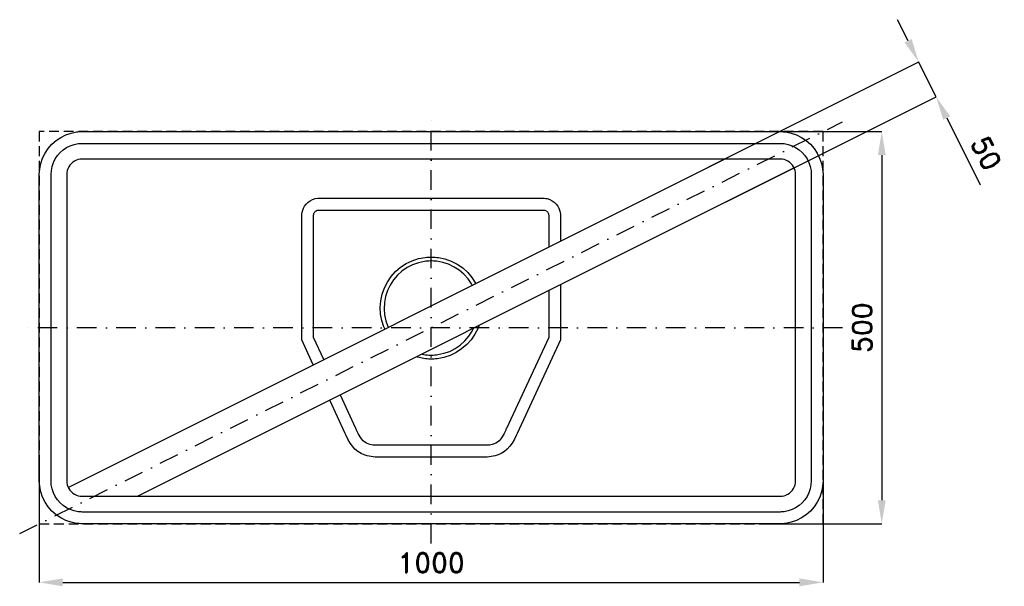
# Model space of a CAD drawing. Header units: millimetres. Extents: x -525 to 731, y -330 to 393.
import ezdxf

# ---------------------------------------------------------------- set-up
doc = ezdxf.new("R2010")
doc.units = ezdxf.units.MM
doc.header["$LTSCALE"] = 5
doc.linetypes.add('ČERCHOVANÁX2', pattern=[2, 1, -0.5, 0, -0.5])
doc.linetypes.add('ČÁRKOVANÁX2', pattern=[1.5, 1, -0.5])
doc.layers.add('Kóty', color=2, linetype='Continuous')
doc.layers.add('Značka', color=7, linetype='Continuous')
doc.styles.get("Standard").update_dxf_attribs({"font": 'romand.shx', "height": 25})
doc.dimstyles.get("Standard").update_dxf_attribs({"dimtxt": 25, "dimasz": 30, "dimexe": 0.18, "dimexo": 0.0625, "dimgap": 12.5, "dimtad": 1, "dimdec": 0, "dimzin": 0, "dimdsep": 46, "dimtxsty": 'Standard', "dimcen": 0.09, "dimadec": 0, "dimazin": 0, "dimtfac": 1, "dimtdec": 0, "dimtofl": 0, "dimtmove": 0, "dimatfit": 3, "dimfxl": 1, "dimtolj": 1, "dimtzin": 0, "dimarcsym": 0})

# ---------------------------------------------------------------- blocks, each defined once
blk = doc.blocks.new('*D0')
at = {"layer": 'Defpoints', "color": 0, "transparency": 16777216}
for p in [(-500, -172.3), (500, -172.3), (500, -324.7)]:
    blk.add_point(p, dxfattribs=at)
at = {"layer": 'Kóty', "color": 0, "lineweight": -2, "transparency": 16777216}
for p, q in [((-500, -172.4), (-500, -324.9)), ((500, -172.4), (500, -324.9)), ((-470, -324.7), (470, -324.7))]:
    blk.add_line(p, q, dxfattribs=at)
at = {"layer": 'Kóty', "color": 0, "transparency": 16777216}
for points in [[(-470, -319.7), (-470, -329.7), (-500, -324.7)], [(470, -319.7), (470, -329.7), (500, -324.7)]]:
    blk.add_solid(points, dxfattribs=at)
at = {"layer": 'Kóty', "color": 0, "transparency": 16777216, "insert": (0, -299.7), "char_height": 25, "attachment_point": 5}
blk.add_mtext('\\A1;1000', dxfattribs=at)
blk = doc.blocks.new('*D1')
at = {"layer": 'Defpoints', "color": 0, "transparency": 16777216}
for p in [(421.6, 250), (421.6, -250), (575, -250)]:
    blk.add_point(p, dxfattribs=at)
at = {"layer": 'Kóty', "color": 0, "lineweight": -2, "transparency": 16777216}
for p, q in [((421.6, 250), (575.2, 250)), ((575, 220), (575, -220)), ((421.6, -250), (575.2, -250))]:
    blk.add_line(p, q, dxfattribs=at)
at = {"layer": 'Kóty', "color": 0, "transparency": 16777216}
for points in [[(570, 220), (580, 220), (575, 250)], [(570, -220), (580, -220), (575, -250)]]:
    blk.add_solid(points, dxfattribs=at)
at = {"layer": 'Kóty', "color": 0, "transparency": 16777216, "insert": (550, 0), "char_height": 25, "attachment_point": 5, "rotation": 90}
blk.add_mtext('\\A1;500', dxfattribs=at)
blk = doc.blocks.new('*D2')
at = {"layer": 'Defpoints', "color": 0, "transparency": 16777216}
for p in [(644.4, 294.2), (354.1, 205), (376.5, 160.3)]:
    blk.add_point(p, dxfattribs=at)
at = {"layer": 'Kóty', "color": 0, "lineweight": -2, "transparency": 16777216}
for p, q in [((608.6, 365.8), (595.2, 392.6)), ((354.2, 205), (622.2, 339)), ((376.6, 160.3), (644.5, 294.3)), ((657.8, 267.4), (700.5, 182))]:
    blk.add_line(p, q, dxfattribs=at)
at = {"layer": 'Kóty', "color": 0, "transparency": 16777216}
for points in [[(613.1, 368), (604.1, 363.5), (622, 338.9)], [(662.2, 269.6), (653.3, 265.1), (644.4, 294.2)]]:
    blk.add_solid(points, dxfattribs=at)
at = {"layer": 'Kóty', "color": 0, "transparency": 16777216, "insert": (708.2, 222.4), "char_height": 25, "attachment_point": 5, "rotation": 296.5641}
blk.add_mtext('\\A1;50', dxfattribs=at)

msp = doc.modelspace()

# ---------------------------------------------------------------- linework, layer by layer
at = {"layer": 'Kóty'}
msp.add_lwpolyline([(644.4, 294.2), (622, 338.9)], dxfattribs=at)
at = {"layer": 'Značka', "color": 6, "linetype": 'ČERCHOVANÁX2', "ltscale": 5}
for points in [[(0, -275), (0, 275)], [(-525, -262.5), (525, 262.5)], [(525, 0), (-525, 0)]]:
    msp.add_lwpolyline(points, dxfattribs=at)
at = {"layer": 'Značka', "color": 5}
for points in [[(-445, -250), (-445.2, -250), (-445.4, -250, -0.032197), (-452.5, -249.5), (-459.5, -248.1), (-466.3, -245.8), (-472.6, -242.6), (-478.6, -238.6), (-483.9, -233.9), (-488.6, -228.6), (-492.6, -222.6), (-495.7, -216.3), (-498.1, -209.5), (-499.5, -202.5), (-500, -195.4), (-500, -195.2), (-500, -195), (-500, 195), (-500, 195.2), (-500, 195.4), (-499.5, 202.5), (-498.1, 209.5), (-495.8, 216.3), (-492.6, 222.6), (-488.6, 228.6), (-483.9, 233.9), (-478.6, 238.6), (-472.6, 242.6), (-466.3, 245.7), (-459.5, 248.1), (-452.5, 249.5, -0.036741), (-445.4, 250), (-445.2, 250), (-445, 250), (445, 250), (445.2, 250), (445.4, 250, -0.032205), (452.5, 249.5), (459.5, 248.1), (466.3, 245.8), (472.6, 242.6), (478.6, 238.6), (483.9, 233.9), (488.6, 228.6), (492.6, 222.6), (495.7, 216.3), (498.1, 209.5), (499.5, 202.5), (500, 195.4), (500, 195.2), (500, 195), (500, -195), (500, -195.2), (500, -195.4), (499.5, -202.5), (498.1, -209.5), (495.8, -216.3), (492.6, -222.6), (488.6, -228.6), (483.9, -233.9), (478.6, -238.6), (472.6, -242.6), (466.3, -245.7), (459.5, -248.1), (452.5, -249.5, -0.036742), (445.4, -250), (445.2, -250), (445, -250), (-445, -250)], [(-445, -235), (-445.2, -235), (-445.3, -235, -0.032191), (-450.5, -234.6), (-455.6, -233.6), (-460.5, -231.9), (-465.1, -229.6), (-469.4, -226.7), (-473.3, -223.3), (-476.7, -219.4), (-479.6, -215.1), (-481.9, -210.5), (-483.6, -205.6), (-484.7, -200.5), (-485, -195.3), (-485, -195.2), (-485, -195), (-485, 195), (-485, 195.2), (-485, 195.3), (-484.6, 200.5), (-483.6, 205.6), (-481.9, 210.5), (-479.6, 215.1), (-476.7, 219.4), (-473.3, 223.3), (-469.4, 226.7), (-465.1, 229.6), (-460.5, 231.9), (-455.6, 233.6), (-450.5, 234.7, -0.036731), (-445.3, 235), (-445.2, 235), (-445, 235), (445, 235), (445.2, 235), (445.3, 235, -0.032191), (450.5, 234.6), (455.6, 233.6), (460.5, 231.9), (465.1, 229.6), (469.4, 226.7), (473.3, 223.3), (476.7, 219.4), (479.6, 215.1), (481.9, 210.5), (483.6, 205.6), (484.7, 200.5), (485, 195.3), (485, 195.2), (485, 195), (485, -195), (485, -195.2), (485, -195.3), (484.6, -200.5), (483.6, -205.6), (481.9, -210.5), (479.6, -215.1), (476.7, -219.4), (473.3, -223.3), (469.4, -226.7), (465.1, -229.6), (460.5, -231.9), (455.6, -233.6), (450.5, -234.7, -0.036734), (445.3, -235), (445.2, -235), (445, -235), (-445, -235)], [(-445, -215), (445, -215), (445.1, -215), (445.2, -215, 0.032108), (447.7, -214.8), (450.3, -214.3), (452.7, -213.5), (455, -212.3), (457.2, -210.9), (459.1, -209.1), (460.9, -207.2), (462.3, -205), (463.5, -202.7), (464.3, -200.3), (464.8, -197.7), (465, -195.2), (465, -195.1), (465, -195), (465, 195), (465, 195.1), (465, 195.2), (464.8, 197.7), (464.3, 200.3), (463.5, 202.7), (462.3, 205), (460.9, 207.2), (459.1, 209.1), (457.2, 210.9), (455, 212.3), (452.7, 213.5), (450.3, 214.3), (447.7, 214.8), (445.2, 215), (445.1, 215), (445, 215), (-445, 215), (-445.1, 215), (-445.2, 215, 0.032114), (-447.7, 214.8), (-450.3, 214.3), (-452.7, 213.5), (-455, 212.3), (-457.2, 210.9), (-459.1, 209.1), (-460.9, 207.2), (-462.3, 205), (-463.5, 202.7), (-464.3, 200.3), (-464.8, 197.7), (-465, 195.2), (-465, 195.1), (-465, 195), (-465, -195), (-465, -195.1), (-465, -195.2), (-464.8, -197.7), (-464.3, -200.3), (-463.5, -202.7), (-462.3, -205), (-460.9, -207.2), (-459.1, -209.1), (-457.2, -210.9), (-455, -212.3), (-452.7, -213.5), (-450.3, -214.3), (-447.7, -214.8), (-445.2, -215), (-445.1, -215), (-445, -215)]]:
    msp.add_lwpolyline(points, format="xyb", dxfattribs=at)
at = {"layer": 'Značka', "color": 6, "linetype": 'ČÁRKOVANÁX2', "ltscale": 2.5}
msp.add_lwpolyline([(-500, -250), (500, -250), (500, 250), (-500, 250)], close=True, dxfattribs=at)
at = {"layer": 'Značka', "color": 1}
for points in [[(-463.1, -203.6), (374.1, 215)], [(463.1, 203.6), (462.3, 205), (460.9, 207.2), (459.1, 209.1), (457.2, 210.9), (455, 212.3), (452.7, 213.5), (450.3, 214.3), (447.7, 214.8), (445.2, 215), (445.1, 215), (445, 215), (374.1, 215)], [(463.1, 203.6), (-374.1, -215)], [(-463.1, -203.6), (-462.3, -205), (-460.9, -207.2), (-459.1, -209.1), (-457.2, -210.9), (-455, -212.3), (-452.7, -213.5), (-450.3, -214.3), (-447.7, -214.8), (-445.2, -215), (-445.1, -215), (-445, -215)], [(-445, -215), (-374.1, -215)]]:
    msp.add_lwpolyline(points, dxfattribs=at)
at = {"layer": 'Značka', "color": 251}
msp.add_lwpolyline([(-150.4, -47.2), (-165, -15.7), (-165, 143.1), (-165, 143.6), (-165, 144.2), (-164.6, 147.1), (-163.9, 150), (-162.9, 152.5), (-161.6, 154.9), (-159.6, 157.6), (-157.1, 159.9), (-154.4, 161.9), (-151.4, 163.4), (-148, 164.5), (-144.4, 165), (-143.8, 165), (-143.3, 165), (-36.7, 165), (143.3, 165), (143.8, 165), (144.4, 165, -0.043713), (148, 164.5), (151.4, 163.4), (154.4, 161.9), (157.1, 159.9), (159.6, 157.6), (161.6, 154.9), (162.9, 152.5), (163.9, 150), (164.6, 147.1), (165, 144.2), (165, 143.6), (165, 143.1), (165, 110.5)], format="xyb", dxfattribs=at)
for points in [[(-136.9, -40.5), (-150, -12.4), (-150, 143.1), (-150, 143.3), (-150, 143.5), (-149.9, 144.5), (-149.6, 145.4), (-149.3, 146.2), (-148.9, 146.9), (-148.2, 147.8), (-147.4, 148.5), (-146.5, 149.1), (-145.6, 149.6), (-144.6, 149.9), (-143.7, 150), (-143.5, 150), (-143.3, 150), (-36.7, 150), (143.3, 150), (143.5, 150), (143.7, 150), (144.9, 149.8), (145.9, 149.4), (146.8, 149), (147.6, 148.4), (148.3, 147.6), (149, 146.7), (149.4, 146), (149.7, 145.2), (149.9, 144.3), (150, 143.5), (150, 143.3), (150, 143.1), (150, 103)], [(165, 54.5), (165, -15.7), (109.6, -134.9), (109.2, -135.8), (108.8, -136.6), (106.3, -142), (103.4, -147.2), (100.5, -151.2), (97.2, -154.9), (93.5, -158), (89.4, -160.5), (85.6, -162.2), (81.6, -163.4), (76.6, -164.4), (71.6, -164.9), (70.6, -165), (69.6, -165), (-69.6, -165), (-70.6, -165), (-71.6, -164.9), (-76.6, -164.4), (-81.6, -163.4), (-85.6, -162.2), (-89.4, -160.5), (-93.5, -158), (-97.2, -154.9), (-100.5, -151.2), (-103.4, -147.2), (-106.3, -142), (-108.8, -136.6), (-109.2, -135.8), (-109.6, -134.9), (-129.3, -92.6)], [(150, 47), (150, -12.4), (96, -128.6), (95.5, -129.6), (95.1, -130.7), (93, -135), (90.6, -139.3), (88.8, -141.9), (86.7, -144.2), (84.7, -145.9), (82.4, -147.2), (80.2, -148.2), (77.9, -148.9), (74.3, -149.6), (70.7, -149.9), (70, -150), (69.2, -150), (-69.2, -150), (-70, -150), (-70.7, -149.9), (-74.4, -149.6), (-78.1, -148.8), (-80.4, -148.1), (-82.6, -147.2), (-84.8, -145.8), (-86.8, -144.1), (-88.9, -141.7), (-90.7, -139.1), (-93.1, -134.9), (-95.1, -130.6), (-95.5, -129.6), (-96, -128.6), (-115.8, -85.9)]]:
    msp.add_lwpolyline(points, dxfattribs=at)
at = {"layer": 'Značka', "color": 9}
for points in [[(-59.2, -1.6), (-60.4, 0.9), (-63, 9), (-64.6, 17.4), (-65, 25.9), (-64.4, 34.3), (-62.6, 42.6), (-59.7, 50.7), (-55.9, 58.2), (-51.1, 65.3), (-45.4, 71.6), (-38.9, 77.1), (-31.8, 81.7), (-24.1, 85.4), (-16, 88), (-7.6, 89.6, -0.03443), (0.9, 90, -0.034406), (9.3, 89.4), (17.6, 87.6), (25.7, 84.7), (33.2, 80.9), (40.3, 76.1), (46.6, 70.4), (52.1, 63.9), (56.7, 56.8), (56.9, 56.4)], [(-59.2, -1.6), (-60.4, 0.9), (-63, 9), (-64.6, 17.4), (-65, 25.9), (-64.4, 34.3), (-62.6, 42.6), (-59.7, 50.7), (-55.9, 58.2), (-51.1, 65.3), (-45.4, 71.6), (-38.9, 77.1), (-31.8, 81.7), (-24.1, 85.4), (-16, 88), (-7.6, 89.6, -0.03443), (0.9, 90, -0.034406), (9.3, 89.4), (17.6, 87.6), (25.7, 84.7), (33.2, 80.9), (40.3, 76.1), (46.6, 70.4), (52.1, 63.9), (56.7, 56.8), (56.9, 56.4)], [(52.4, 54.2), (51.6, 55.7), (47.1, 62.2), (41.9, 68), (35.9, 73.1), (29.3, 77.3), (22.2, 80.8), (14.8, 83.2), (7.1, 84.6, 0.03443), (-0.8, 85, 0.034396), (-8.6, 84.4), (-16.3, 82.7), (-23.7, 80.2), (-30.7, 76.6), (-37.2, 72.1), (-43, 66.9), (-48.1, 60.9), (-52.3, 54.3), (-55.8, 47.2), (-58.2, 39.8), (-59.6, 32.1), (-60, 24.2), (-59.4, 16.4), (-57.7, 8.7), (-55.2, 1.3), (-54.8, 0.6)], [(60.9, 2.5), (59.8, -0.7), (55.9, -8.2), (51.1, -15.3), (45.4, -21.6), (38.9, -27.1), (31.8, -31.7), (24.1, -35.4), (16, -38), (7.6, -39.6, -0.03443), (-0.9, -40, -0.034384), (-9.3, -39.4), (-17.6, -37.6), (-18.5, -37.2)], [(60.9, 2.5), (59.8, -0.7), (55.9, -8.2), (51.1, -15.3), (45.4, -21.6), (38.9, -27.1), (31.8, -31.7), (24.1, -35.4), (16, -38), (7.6, -39.6, -0.03443), (-0.9, -40, -0.034384), (-9.3, -39.4), (-17.6, -37.6), (-18.5, -37.2)], [(-11.6, -33.8), (-7.1, -34.6, 0.034426), (0.8, -35, 0.034404), (8.6, -34.4), (16.3, -32.7), (23.7, -30.2), (30.7, -26.6), (37.2, -22.1), (43, -16.9), (48.1, -10.9), (52.3, -4.3), (53.9, -1)]]:
    msp.add_lwpolyline(points, format="xyb", dxfattribs=at)

# ---------------------------------------------------------------- dimensions: what is measured, and where the dimension line sits
at = {"layer": 'Kóty'}
dim = msp.add_aligned_dim(p1=(354.1, 205), p2=(376.5, 160.3), distance=299.5, dimstyle='Standard', dxfattribs=at)
dim.commit()
dim.dimension.update_dxf_attribs({"geometry": '*D2', "text_midpoint": (708.2, 222.4)})
dim = msp.add_linear_dim(base=(575, -250), p1=(421.6, 250), p2=(421.6, -250), angle=90, dimstyle='Standard', dxfattribs=at)
dim.commit()
dim.dimension.update_dxf_attribs({"geometry": '*D1', "text_midpoint": (550, 0)})
dim = msp.add_linear_dim(base=(500, -324.7), p1=(-500, -172.3), p2=(500, -172.3), dimstyle='Standard', dxfattribs=at)
dim.commit()
dim.dimension.update_dxf_attribs({"geometry": '*D0', "text_midpoint": (0, -299.7)})

doc.saveas('drawing.dxf')
